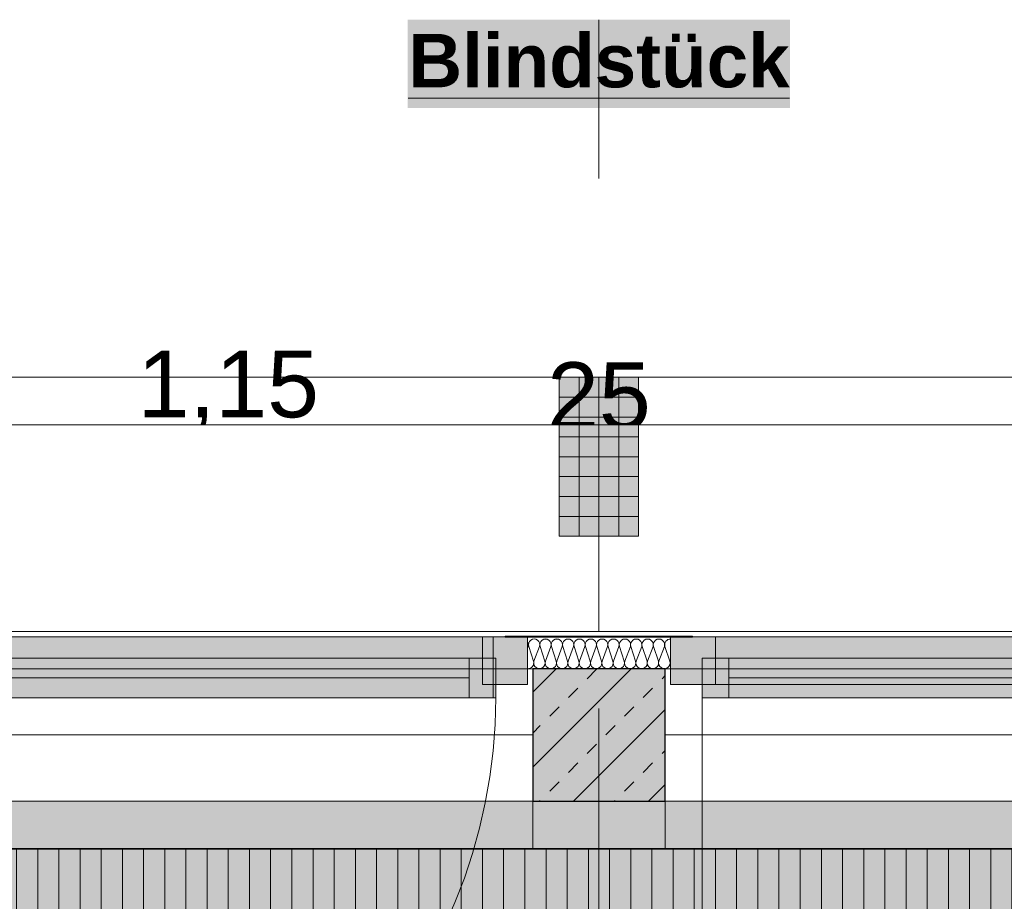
# Model space of a CAD drawing. Header units: metres. Extents: x -167 to 152, y -127 to 99.
# Tile 190 of 225: x -3.79 to -1.93, y -0.31 to 1.35. Entities that reach past the tile are written whole.
import ezdxf

# ---------------------------------------------------------------- set-up
doc = ezdxf.new("R2010")
doc.units = ezdxf.units.M
doc.header["$PDMODE"] = 1
doc.header["$PDSIZE"] = -2
for name, pattern in [('Achsen 01', [5.291531, 3.175, -1.058062, 0.352704, -0.705764]), ('gestrichelt - 01', [2, 1, -1]), ('ISO-07 Punktiert', [0.889, 0.127, -0.762]), ('Raster 01', [2, 1, -1]), ('VW-01 Strichlinie kurz', [2, 1, -1])]:
    doc.linetypes.add(name, pattern=pattern)
doc.layers.get('0').update_dxf_attribs({"lineweight": 25})
for name, color, linetype, lineweight, true_color in [('013_Beton und Stahlbetonarbeiten-000 Brüstung', 7, 'Continuous', 9, 0xa6a6a6), ('013_Beton und Stahlbetonarbeiten-000 Sichtbeton-333 Außenstütze', 5, 'Continuous', 5, 0x0000ff), ('013_Beton und Stahlbetonarbeiten-000 Sichtbeton-334 Außenwandöf', 5, 'Continuous', 5, 0x0000ff), ('014_Fassadenarbeiten-000 Aufsicht Betonfertigteile', 7, 'Continuous', 9, 0xc0c0c0), ('014_Fassadenarbeiten-330 mineralische Dämmung', 7, 'Continuous', 9, 0x666666), ('031_Metallbauarbeiten-330 Aufsicht Metallbauarbeiten', 7, 'Continuous', 9, 0xa6a6a6), ('031_Metallbauarbeiten-350 Lamellendecke DS', 7, 'Continuous', 35, 0x666666), ('032_Metallarbeiten-Fenster', 7, 'Continuous', 13, 0x444444), ('AV1-Achsen', 1, 'Achsen 01', 18, 0xff0000), ('AV1-Raster', 7, 'Raster 01', 9, 0xa6a6a6)]:
    doc.layers.add(name, color=color, linetype=linetype, lineweight=lineweight, true_color=true_color)
for name, color, linetype, lineweight in [('013_Beton und Stahlbetonarbeiten-000 Unterzüge', 7, 'ISO-07 Punktiert', 13), ('013_Beton und Stahlbetonarbeiten-330 Außenstützen', 7, 'Continuous', 25), ('014_Fassadenarbeiten-330 Betonfertigteile vertikal', 7, 'Continuous', 9), ('030_Sonnenschutzarbeiten-BLENDSCHUTZ', 7, 'Continuous', 5), ('039_Trockenbauarbeiten-alllg.', 7, 'Continuous', 9), ('_1.35m (3D)', 7, 'Continuous', 9), ('_GRU (2D)', 7, 'Continuous', 9), ('_OG 1 (2D)', 7, 'Continuous', 9), ('_OG 1 - DS (2D)', 7, 'Continuous', 9), ('Bemaßung-Bemaßung', 7, 'Continuous', 9)]:
    doc.layers.add(name, color=color, linetype=linetype, lineweight=lineweight)
doc.layers.get('0').freeze()
doc.styles.add('Arial', font='arial.ttf')
doc.styles.add('Arial (bold)', font='arialbd.ttf')
doc.dimstyles.new('COE 50', dxfattribs={"dimtxt": 126.090495, "dimasz": 0.001414, "dimexe": 0.001, "dimexo": 0.01, "dimgap": 0.001, "dimtad": 1, "dimdec": 3, "dimtxsty": 'Arial', "dimblk": 'VW_SLASH-4', "dimblk1": 'VW_SLASH-4', "dimblk2": 'VW_SLASH-4', "dimcen": 0, "dimadec": 3, "dimazin": 0, "dimtfac": 0.8, "dimtdec": 3, "dimtix": 1, "dimtmove": 0, "dimatfit": 0, "dimldrblk": 'VW_SLASH-3', "dimfxl": 0.002, "dimfxlon": 1, "dimfrac": 2, "dimtolj": 1, "dimarcsym": 0})

# ---------------------------------------------------------------- blocks, each defined once
blk = doc.blocks.new('Group-2')
at = {"layer": 'AV1-Raster'}
blk.add_line((-2.7, -22.95), (-2.7, 1.35), dxfattribs=at)
blk = doc.blocks.new('1.35m (3D)')
at = {"layer": 'AV1-Raster', "color": 7}
blk.add_blockref('Group-2', (0, 0), dxfattribs=at)
blk = doc.blocks.new('VW_SLASH-4')
at = {"color": 0, "linetype": 'ByBlock', "lineweight": -2, "transparency": 16777216}
blk.add_line((0, 0), (-1, 0), dxfattribs=at)
at = {"color": 0, "linetype": 'Continuous', "lineweight": 15, "transparency": 16777216, "flags": 128}
blk.add_lwpolyline([(0.5, 0.5), (-0.5, -0.5)], dxfattribs=at)
blk = doc.blocks.new('*D36')
at = {"layer": '030_Sonnenschutzarbeiten-BLENDSCHUTZ', "color": 0, "lineweight": -2}
for p, q in [((-3.975, 0.425), (-3.975, 0.575)), ((-2.825, 0.425), (-2.825, 0.575)), ((-2.8957, 0.525), (-3.9043, 0.525))]:
    blk.add_line(p, q, dxfattribs=at)
at = {"layer": 'Defpoints', "color": 0}
for p in [(-3.975, 0.525), (-3.975, -0.215), (-2.825, -0.215)]:
    blk.add_point(p, dxfattribs=at)
at = {"layer": '030_Sonnenschutzarbeiten-BLENDSCHUTZ', "color": 0, "lineweight": -2, "xscale": 0.070693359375, "yscale": 0.070693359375, "zscale": 0.070693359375, "rotation": 180}
blk.add_blockref('VW_SLASH-4', (-3.975, 0.525), dxfattribs=at)
at = {"layer": '030_Sonnenschutzarbeiten-BLENDSCHUTZ', "color": 0, "lineweight": -2, "xscale": 0.070693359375, "yscale": 0.070693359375, "zscale": 0.070693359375}
blk.add_blockref('VW_SLASH-4', (-2.825, 0.525), dxfattribs=at)
at = {"layer": '030_Sonnenschutzarbeiten-BLENDSCHUTZ', "color": 0, "lineweight": 13, "insert": (-3.4, 0.6508), "char_height": 0.12609, "attachment_point": 5, "style": 'Arial'}
blk.add_mtext('\\A1;1,15', dxfattribs=at)
blk = doc.blocks.new('VW_SLASH-3')
at = {"color": 0, "linetype": 'ByBlock', "lineweight": -2, "transparency": 16777216}
blk.add_line((0, 0), (-1, 0), dxfattribs=at)
at = {"color": 0, "linetype": 'Continuous', "lineweight": 15, "transparency": 16777216, "flags": 128}
blk.add_lwpolyline([(0.5, 0.5), (-0.5, -0.5)], dxfattribs=at)
blk = doc.blocks.new('*D37')
at = {"layer": '030_Sonnenschutzarbeiten-BLENDSCHUTZ', "color": 0, "lineweight": -2}
for p, q in [((-2.575, 0.425), (-2.575, 0.575)), ((-0.125, 0.425), (-0.125, 0.575)), ((-0.1957, 0.525), (-2.5043, 0.525))]:
    blk.add_line(p, q, dxfattribs=at)
at = {"layer": 'Defpoints', "color": 0}
for p in [(-2.575, 0.525), (-2.575, -0.215), (-0.125, -0.215)]:
    blk.add_point(p, dxfattribs=at)
at = {"layer": '030_Sonnenschutzarbeiten-BLENDSCHUTZ', "color": 0, "lineweight": -2, "xscale": 0.070693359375, "yscale": 0.070693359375, "zscale": 0.070693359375, "rotation": 180}
blk.add_blockref('VW_SLASH-4', (-2.575, 0.525), dxfattribs=at)
at = {"layer": '030_Sonnenschutzarbeiten-BLENDSCHUTZ', "color": 0, "lineweight": -2, "xscale": 0.070693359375, "yscale": 0.070693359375, "zscale": 0.070693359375}
blk.add_blockref('VW_SLASH-4', (-0.125, 0.525), dxfattribs=at)
at = {"layer": '030_Sonnenschutzarbeiten-BLENDSCHUTZ', "color": 0, "lineweight": 13, "insert": (-1.35, 0.6508), "char_height": 0.12609, "attachment_point": 5, "style": 'Arial'}
blk.add_mtext('\\A1;2,45', dxfattribs=at)
blk = doc.blocks.new('*D54')
at = {"layer": '030_Sonnenschutzarbeiten-BLENDSCHUTZ', "color": 0, "lineweight": -2}
for p, q in [((-2.825, 0.425), (-2.825, 0.575)), ((-2.575, 0.425), (-2.575, 0.575)), ((-2.8957, 0.525), (-2.9664, 0.525)), ((-2.575, 0.525), (-2.825, 0.525)), ((-2.5043, 0.525), (-2.4336, 0.525))]:
    blk.add_line(p, q, dxfattribs=at)
at = {"layer": 'Defpoints', "color": 0}
for p in [(-2.825, 0.525), (-2.825, -0.215), (-2.575, -0.215)]:
    blk.add_point(p, dxfattribs=at)
at = {"layer": '030_Sonnenschutzarbeiten-BLENDSCHUTZ', "color": 0, "lineweight": -2, "xscale": 0.070693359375, "yscale": 0.070693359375, "zscale": 0.070693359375}
blk.add_blockref('VW_SLASH-4', (-2.825, 0.525), dxfattribs=at)
at = {"layer": '030_Sonnenschutzarbeiten-BLENDSCHUTZ', "color": 0, "lineweight": -2, "xscale": 0.070693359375, "yscale": 0.070693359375, "zscale": 0.070693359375, "rotation": 180}
blk.add_blockref('VW_SLASH-4', (-2.575, 0.525), dxfattribs=at)
at = {"layer": '030_Sonnenschutzarbeiten-BLENDSCHUTZ', "color": 0, "lineweight": 13, "insert": (-2.7, 0.6394), "char_height": 0.12609, "attachment_point": 5, "style": 'Arial'}
blk.add_mtext('\\A1;25', dxfattribs=at)
blk = doc.blocks.new('COE - Fenster 01')
at = {"layer": '032_Metallarbeiten-Fenster', "linetype": 'Continuous', "lineweight": 0}
for points in [[(-0.03, 2.515), (-0.03, 2.43), (0.06, 2.43), (0.06, 2.515)], [(0.02, 2.455), (0.02, 2.405), (-0.055, 2.405), (-0.055, 2.455)], [(-0.03, 2.43), (0.06, 2.43), (0.06, 0.17), (-0.03, 0.17)], [(0.02, 2.405), (0.02, 1.375), (-0.055, 1.375), (-0.055, 2.405)], [(0.02, 1.375), (0.02, 1.325), (-0.055, 1.325), (-0.055, 1.375)], [(0.06, 1.375), (0.06, 1.225), (-0.03, 1.225), (-0.03, 1.375)], [(0.02, 1.225), (0.02, 1.275), (-0.055, 1.275), (-0.055, 1.225)], [(0.02, 0.195), (0.02, 1.225), (-0.055, 1.225), (-0.055, 0.195)], [(0.02, 0.145), (0.02, 0.195), (-0.055, 0.195), (-0.055, 0.145)], [(0.06, 0.17), (-0.03, 0.17), (-0.03, 0.085), (0.06, 0.085)]]:
    blk.add_hatch(color=7, dxfattribs=at).paths.add_polyline_path(points)
at = {"layer": '032_Metallarbeiten-Fenster', "color": 7, "linetype": 'gestrichelt - 01', "lineweight": 18, "transparency": 33554687}
for p, q in [((-0.055, 2.455), (-1.185, 2.455)), ((-0.055, 0.145), (-1.185, 0.145))]:
    blk.add_line(p, q, dxfattribs=at)
at = {"layer": '032_Metallarbeiten-Fenster', "color": 7, "lineweight": 18}
for p, q in [((-0.0175, 2.405), (-0.0175, 1.375)), ((-0.0175, 0.195), (-0.0175, 1.225))]:
    blk.add_line(p, q, dxfattribs=at)
at = {"layer": '032_Metallarbeiten-Fenster', "color": 7, "lineweight": 18, "flags": 128}
for points in [[(-0.03, 2.515), (-0.03, 2.43), (0.06, 2.43), (0.06, 2.515)], [(0.02, 2.455), (0.02, 2.405), (-0.055, 2.405), (-0.055, 2.455)], [(-0.03, 2.43), (0.06, 2.43), (0.06, 0.17), (-0.03, 0.17)], [(0.02, 2.405), (0.02, 1.375), (-0.055, 1.375), (-0.055, 2.405)], [(0.02, 1.375), (0.02, 1.325), (-0.055, 1.325), (-0.055, 1.375)], [(0.06, 1.375), (0.06, 1.225), (-0.03, 1.225), (-0.03, 1.375)], [(0.02, 1.225), (0.02, 1.275), (-0.055, 1.275), (-0.055, 1.225)], [(0.02, 0.195), (0.02, 1.225), (-0.055, 1.225), (-0.055, 0.195)], [(0.02, 0.145), (0.02, 0.195), (-0.055, 0.195), (-0.055, 0.145)], [(0.06, 0.17), (-0.03, 0.17), (-0.03, 0.085), (0.06, 0.085)]]:
    blk.add_lwpolyline(points, close=True, dxfattribs=at)
at = {"layer": '032_Metallarbeiten-Fenster', "color": 7, "linetype": 'gestrichelt - 01', "lineweight": 18, "transparency": 33554687}
for centre, start, end in [((-0.055, 2.455), 180.0004, 270), ((-0.055, 0.145), 90, 179.9996)]:
    blk.add_arc(centre, 1.13, start, end, dxfattribs=at)
blk = doc.blocks.new('Group-489')
at = {"layer": '032_Metallarbeiten-Fenster', "linetype": 'Continuous', "lineweight": 0}
for points in [[(-5.265, 0.185), (-5.18, 0.185), (-5.18, 0.095), (-5.265, 0.095)], [(-5.2, 0.07), (-5.2, 0.185), (-2.9, 0.185), (-2.9, 0.07)], [(-4.05, 0.185), (-4.22, 0.185), (-4.22, 0.095), (-4.05, 0.095)], [(-4.05, 0.185), (-3.88, 0.185), (-3.88, 0.095), (-4.05, 0.095)], [(-2.835, 0.185), (-2.92, 0.185), (-2.92, 0.095), (-2.835, 0.095)], [(-5.205, 0.145), (-5.155, 0.145), (-5.155, 0.07), (-5.205, 0.07)], [(-5.155, 0.07), (-4.245, 0.07), (-4.245, 0.145), (-5.155, 0.145)], [(-4.245, 0.145), (-4.195, 0.145), (-4.195, 0.07), (-4.245, 0.07)], [(-3.855, 0.145), (-3.905, 0.145), (-3.905, 0.07), (-3.855, 0.07)], [(-2.945, 0.07), (-3.855, 0.07), (-3.855, 0.145), (-2.945, 0.145)], [(-2.895, 0.145), (-2.945, 0.145), (-2.945, 0.07), (-2.895, 0.07)]]:
    blk.add_hatch(color=7, dxfattribs=at).paths.add_polyline_path(points)
at = {"layer": '032_Metallarbeiten-Fenster', "color": 7, "lineweight": 18}
for p, q in [((-5.2, 0.1075), (-4.125, 0.1075)), ((-4.245, 0.1075), (-5.155, 0.1075)), ((-2.945, 0.1075), (-3.855, 0.1075))]:
    blk.add_line(p, q, dxfattribs=at)
at = {"layer": '032_Metallarbeiten-Fenster', "color": 7, "lineweight": 18, "flags": 128}
for points in [[(-5.265, 0.185), (-5.18, 0.185), (-5.18, 0.095), (-5.265, 0.095)], [(-5.2, 0.07), (-5.2, 0.185), (-2.9, 0.185), (-2.9, 0.07)], [(-4.05, 0.185), (-4.22, 0.185), (-4.22, 0.095), (-4.05, 0.095)], [(-4.05, 0.185), (-3.88, 0.185), (-3.88, 0.095), (-4.05, 0.095)], [(-2.835, 0.185), (-2.92, 0.185), (-2.92, 0.095), (-2.835, 0.095)], [(-5.205, 0.145), (-5.155, 0.145), (-5.155, 0.07), (-5.205, 0.07)], [(-5.155, 0.07), (-4.245, 0.07), (-4.245, 0.145), (-5.155, 0.145)], [(-4.245, 0.145), (-4.195, 0.145), (-4.195, 0.07), (-4.245, 0.07)], [(-3.855, 0.145), (-3.905, 0.145), (-3.905, 0.07), (-3.855, 0.07)], [(-2.945, 0.07), (-3.855, 0.07), (-3.855, 0.145), (-2.945, 0.145)], [(-2.895, 0.145), (-2.945, 0.145), (-2.945, 0.07), (-2.895, 0.07)]]:
    blk.add_lwpolyline(points, close=True, dxfattribs=at)
at = {"layer": '032_Metallarbeiten-Fenster', "color": 7, "linetype": 'gestrichelt - 01', "lineweight": 18, "transparency": 33554687, "flags": 128}
for points in [[(-4.195, 0.07), (-4.195, -0.94, -0.414214), (-5.205, 0.07)], [(-3.905, 0.07), (-3.905, -0.94, 0.414214), (-2.895, 0.07)]]:
    blk.add_lwpolyline(points, format="xyb", dxfattribs=at)
blk = doc.blocks.new('Group-509')
at = {"layer": '014_Fassadenarbeiten-330 mineralische Dämmung', "transparency": 33554687, "flags": 128}
for points in [[(15.3239, -23.284, 0.513088), (15.3342, -23.27), (15.3252, -23.242, -1.372995), (15.3456, -23.242), (15.3353, -23.27, 1.372583), (15.3557, -23.27), (15.3467, -23.242, -1.372995), (15.3671, -23.242), (15.3567, -23.27, 1.372583), (15.3771, -23.27)], [(15.3353, -23.27, 1.372583), (15.3557, -23.27), (15.3467, -23.242, -1.372995), (15.3671, -23.242), (15.3567, -23.27, 1.372583), (15.3771, -23.27), (15.3681, -23.242, -1.372995), (15.3885, -23.242), (15.3782, -23.27, 1.372583), (15.3986, -23.27), (15.3896, -23.242, -1.372995), (15.41, -23.242), (15.3996, -23.27, 1.372583), (15.42, -23.27), (15.411, -23.242, -1.372995), (15.4314, -23.242), (15.4211, -23.27, 1.372583), (15.4415, -23.27), (15.4325, -23.242, -1.372995), (15.4529, -23.242), (15.4425, -23.27, 1.372583), (15.4629, -23.27), (15.4539, -23.242, -1.372995), (15.4743, -23.242), (15.464, -23.27, 1.372583), (15.4844, -23.27), (15.4754, -23.242, -1.372995), (15.4958, -23.242), (15.4854, -23.27, 1.372583), (15.5058, -23.27), (15.4968, -23.242, -1.372995), (15.5172, -23.242), (15.5069, -23.27, 1.372583), (15.5273, -23.27), (15.5183, -23.242, -1.372995), (15.5387, -23.242), (15.5283, -23.27, 1.372583), (15.5487, -23.27), (15.5397, -23.242, -1.372995), (15.5601, -23.242), (15.5498, -23.27, 1.372583), (15.5702, -23.27), (15.5612, -23.242, -1.372995), (15.5816, -23.242)], [(15.5283, -23.27, 0.324435), (15.5322, -23.282, 0.324435), (15.5448, -23.282, 0.324435), (15.5487, -23.27), (15.5397, -23.242, -0.324488), (15.5436, -23.23, -0.324488), (15.5562, -23.23, -0.324488), (15.5601, -23.242), (15.5498, -23.27, 0.324435), (15.5537, -23.282, 0.324435), (15.5663, -23.282, 0.324435), (15.5702, -23.27), (15.5612, -23.242, -0.324488), (15.5651, -23.23, -0.324488), (15.5777, -23.23, -0.324488), (15.5816, -23.242), (15.5712, -23.27, 0.324435), (15.5751, -23.282, 0.324435), (15.5877, -23.282, 0.324435), (15.5916, -23.27), (15.5826, -23.242, -0.540253), (15.5939, -23.228)], [(15.5939, -23.2791, -0.225321), (15.5927, -23.27), (15.5939, -23.2667)]]:
    blk.add_lwpolyline(points, format="xyb", dxfattribs=at)
blk = doc.blocks.new('Group-513')
at = {"layer": '014_Fassadenarbeiten-330 mineralische Dämmung', "transparency": 33554687}
blk.add_blockref('Group-509', (0, 0), dxfattribs=at)
blk = doc.blocks.new('Parametric Object-71')
at = {"layer": '014_Fassadenarbeiten-330 mineralische Dämmung', "color": 7, "transparency": 33554687}
blk.add_blockref('Group-513', (0, 0), dxfattribs=at)
at = {"layer": '014_Fassadenarbeiten-330 mineralische Dämmung', "color": 0, "flags": 1}
for tag in ['IFC_UUID', 'instanceID', 'prm0_name', 'prm0_type', 'prm0_value', 'prm1_name', 'prm1_type', 'prm1_value', 'prm2_name', 'prm2_type', 'prm2_value', 'prm3_name', 'prm3_type', 'prm3_value', 'prm4_name', 'prm4_type', 'prm4_value', 'prm5_name', 'prm5_type', 'prm5_value', 'prm6_name', 'prm6_type', 'prm6_value']:
    blk.add_attdef(tag, (-2.8351, 0.1225), '', height=0.00018, dxfattribs=at)
blk = doc.blocks.new('*D1659')
at = {"layer": 'Bemaßung-Bemaßung', "color": 0, "linetype": 'Continuous', "lineweight": -2}
for p, q in [((-2.625, 2.575), (-2.625, 2.725)), ((-1.425, 2.575), (-1.425, 2.725)), ((-2.5543, 2.675), (-1.4957, 2.675))]:
    blk.add_line(p, q, dxfattribs=at)
at = {"layer": 'Defpoints', "color": 0}
for p in [(-1.425, 2.675), (-2.625, 0.675), (-1.425, 0.675)]:
    blk.add_point(p, dxfattribs=at)
at = {"layer": 'Bemaßung-Bemaßung', "color": 0, "lineweight": -2, "xscale": 0.070693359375, "yscale": 0.070693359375, "zscale": 0.070693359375, "rotation": 180}
blk.add_blockref('VW_SLASH-4', (-2.625, 2.675), dxfattribs=at)
at = {"layer": 'Bemaßung-Bemaßung', "color": 0, "lineweight": -2, "xscale": 0.070693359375, "yscale": 0.070693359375, "zscale": 0.070693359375}
blk.add_blockref('VW_SLASH-4', (-1.425, 2.675), dxfattribs=at)
at = {"layer": 'Bemaßung-Bemaßung', "color": 0, "insert": (-2.025, 2.8008), "char_height": 0.12609, "attachment_point": 5, "style": 'Arial'}
blk.add_mtext('\\A1;1,20', dxfattribs=at)
blk = doc.blocks.new('*D1660')
at = {"layer": 'Bemaßung-Bemaßung', "color": 0, "linetype": 'Continuous', "lineweight": -2}
for p, q in [((-2.775, 2.575), (-2.775, 2.725)), ((-2.625, 2.575), (-2.625, 2.725)), ((-2.8457, 2.675), (-2.9164, 2.675)), ((-2.775, 2.675), (-2.625, 2.675)), ((-2.5543, 2.675), (-2.4836, 2.675))]:
    blk.add_line(p, q, dxfattribs=at)
at = {"layer": 'Defpoints', "color": 0}
for p in [(-2.625, 2.675), (-2.775, 0.675), (-2.625, 0.675)]:
    blk.add_point(p, dxfattribs=at)
at = {"layer": 'Bemaßung-Bemaßung', "color": 0, "lineweight": -2, "xscale": 0.070693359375, "yscale": 0.070693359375, "zscale": 0.070693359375}
blk.add_blockref('VW_SLASH-4', (-2.775, 2.675), dxfattribs=at)
at = {"layer": 'Bemaßung-Bemaßung', "color": 0, "lineweight": -2, "xscale": 0.070693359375, "yscale": 0.070693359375, "zscale": 0.070693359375, "rotation": 180}
blk.add_blockref('VW_SLASH-4', (-2.625, 2.675), dxfattribs=at)
at = {"layer": 'Bemaßung-Bemaßung', "color": 0, "insert": (-2.7, 2.8644), "char_height": 0.12609, "attachment_point": 5, "style": 'Arial'}
blk.add_mtext('\\A1;15', dxfattribs=at)
blk = doc.blocks.new('*D1661')
at = {"layer": 'Bemaßung-Bemaßung', "color": 0, "linetype": 'Continuous', "lineweight": -2}
for p, q in [((-3.975, 2.575), (-3.975, 2.725)), ((-2.775, 2.575), (-2.775, 2.725)), ((-3.9043, 2.675), (-2.8457, 2.675))]:
    blk.add_line(p, q, dxfattribs=at)
at = {"layer": 'Defpoints', "color": 0}
for p in [(-2.775, 2.675), (-3.975, 0.675), (-2.775, 0.675)]:
    blk.add_point(p, dxfattribs=at)
at = {"layer": 'Bemaßung-Bemaßung', "color": 0, "lineweight": -2, "xscale": 0.070693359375, "yscale": 0.070693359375, "zscale": 0.070693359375, "rotation": 180}
blk.add_blockref('VW_SLASH-4', (-3.975, 2.675), dxfattribs=at)
at = {"layer": 'Bemaßung-Bemaßung', "color": 0, "lineweight": -2, "xscale": 0.070693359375, "yscale": 0.070693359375, "zscale": 0.070693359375}
blk.add_blockref('VW_SLASH-4', (-2.775, 2.675), dxfattribs=at)
at = {"layer": 'Bemaßung-Bemaßung', "color": 0, "insert": (-3.375, 2.8008), "char_height": 0.12609, "attachment_point": 5, "style": 'Arial'}
blk.add_mtext('\\A1;1,20', dxfattribs=at)
blk = doc.blocks.new('*D1726')
at = {"layer": 'Bemaßung-Bemaßung', "color": 0, "lineweight": -2}
for p, q in [((-5.275, 2.075), (-5.275, 2.225)), ((-2.825, 2.075), (-2.825, 2.225)), ((-2.8957, 2.175), (-5.2043, 2.175))]:
    blk.add_line(p, q, dxfattribs=at)
at = {"layer": 'Defpoints', "color": 0}
for p in [(-5.275, 2.175), (-5.275, -0.125), (-2.825, -0.125)]:
    blk.add_point(p, dxfattribs=at)
at = {"layer": 'Bemaßung-Bemaßung', "color": 0, "lineweight": -2, "xscale": 0.070693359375, "yscale": 0.070693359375, "zscale": 0.070693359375, "rotation": 180}
blk.add_blockref('VW_SLASH-4', (-5.275, 2.175), dxfattribs=at)
at = {"layer": 'Bemaßung-Bemaßung', "color": 0, "lineweight": -2, "xscale": 0.070693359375, "yscale": 0.070693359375, "zscale": 0.070693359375}
blk.add_blockref('VW_SLASH-4', (-2.825, 2.175), dxfattribs=at)
at = {"layer": 'Bemaßung-Bemaßung', "color": 0, "insert": (-4.05, 2.3008), "char_height": 0.12609, "attachment_point": 5, "style": 'Arial'}
blk.add_mtext('\\A1;2,45', dxfattribs=at)
blk = doc.blocks.new('*D1727')
at = {"layer": 'Bemaßung-Bemaßung', "color": 0, "lineweight": -2}
for p, q in [((-2.825, 2.075), (-2.825, 2.225)), ((-2.575, 2.075), (-2.575, 2.225)), ((-2.8957, 2.175), (-2.9664, 2.175)), ((-2.575, 2.175), (-2.825, 2.175)), ((-2.5043, 2.175), (-2.4336, 2.175))]:
    blk.add_line(p, q, dxfattribs=at)
at = {"layer": 'Defpoints', "color": 0}
for p in [(-2.825, 2.175), (-2.825, -0.125), (-2.575, -0.125)]:
    blk.add_point(p, dxfattribs=at)
at = {"layer": 'Bemaßung-Bemaßung', "color": 0, "lineweight": -2, "xscale": 0.070693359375, "yscale": 0.070693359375, "zscale": 0.070693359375}
blk.add_blockref('VW_SLASH-4', (-2.825, 2.175), dxfattribs=at)
at = {"layer": 'Bemaßung-Bemaßung', "color": 0, "lineweight": -2, "xscale": 0.070693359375, "yscale": 0.070693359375, "zscale": 0.070693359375, "rotation": 180}
blk.add_blockref('VW_SLASH-4', (-2.575, 2.175), dxfattribs=at)
at = {"layer": 'Bemaßung-Bemaßung', "color": 0, "insert": (-2.7, 2.2894), "char_height": 0.12609, "attachment_point": 5, "style": 'Arial'}
blk.add_mtext('\\A1;25', dxfattribs=at)
blk = doc.blocks.new('*D1728')
at = {"layer": 'Bemaßung-Bemaßung', "color": 0, "lineweight": -2}
for p, q in [((-2.575, 2.075), (-2.575, 2.225)), ((-0.125, 2.075), (-0.125, 2.225)), ((-0.1957, 2.175), (-2.5043, 2.175))]:
    blk.add_line(p, q, dxfattribs=at)
at = {"layer": 'Defpoints', "color": 0}
for p in [(-2.575, 2.175), (-2.575, -0.125), (-0.125, -0.125)]:
    blk.add_point(p, dxfattribs=at)
at = {"layer": 'Bemaßung-Bemaßung', "color": 0, "lineweight": -2, "xscale": 0.070693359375, "yscale": 0.070693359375, "zscale": 0.070693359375, "rotation": 180}
blk.add_blockref('VW_SLASH-4', (-2.575, 2.175), dxfattribs=at)
at = {"layer": 'Bemaßung-Bemaßung', "color": 0, "lineweight": -2, "xscale": 0.070693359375, "yscale": 0.070693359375, "zscale": 0.070693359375}
blk.add_blockref('VW_SLASH-4', (-0.125, 2.175), dxfattribs=at)
at = {"layer": 'Bemaßung-Bemaßung', "color": 0, "insert": (-1.35, 2.3008), "char_height": 0.12609, "attachment_point": 5, "style": 'Arial'}
blk.add_mtext('\\A1;2,45', dxfattribs=at)
blk = doc.blocks.new('Group-752')
at = {"layer": 'AV1-Achsen'}
blk.add_line((-43.2844, 0), (4.2656, 0), dxfattribs=at)
blk = doc.blocks.new('GRU (2D)')
at = {"layer": 'AV1-Achsen', "color": 7}
blk.add_blockref('Group-752', (0, 0), dxfattribs=at)
blk = doc.blocks.new('OG 1 - DS (2D)')
at = {"layer": '030_Sonnenschutzarbeiten-BLENDSCHUTZ', "linetype": 'Continuous', "lineweight": 0, "transparency": 33554610}
for color, points in [(161, [(-2.825, -0.215), (-2.825, -0.125), (-3.975, -0.125), (-3.975, -0.215)]), (30, [(-2.575, -0.215), (-2.825, -0.215), (-2.825, -0.125), (-2.575, -0.125)]), (161, [(-0.125, -0.125), (-2.575, -0.125), (-2.575, -0.215), (-0.125, -0.215)])]:
    blk.add_hatch(color=color, dxfattribs=at).paths.add_polyline_path(points)
at = {"layer": '031_Metallbauarbeiten-350 Lamellendecke DS', "linetype": 'Continuous', "lineweight": 0, "transparency": 33554508}
blk.add_hatch(color=254, dxfattribs=at).paths.add_polyline_path([(-3.975, -0.215), (-0.125, -0.215), (-0.125, -5.375), (-3.975, -5.375)])
at = {"layer": '031_Metallbauarbeiten-350 Lamellendecke DS', "linetype": 'Continuous', "lineweight": 9, "transparency": 33554508}
h = blk.add_hatch(dxfattribs=at)
h.set_pattern_fill('Lamellendecke', color=252, style=0, pattern_type=2)
h.set_pattern_definition([(90, (0, 0), (0.04, 0), [])])
h.paths.add_polyline_path([(-3.975, -0.215), (-0.125, -0.215), (-0.125, -5.375), (-3.975, -5.375)])
at = {"layer": '030_Sonnenschutzarbeiten-BLENDSCHUTZ', "color": 251, "lineweight": 13, "flags": 128}
for points in [[(-2.825, -0.215), (-2.825, -0.125), (-3.975, -0.125), (-3.975, -0.215)], [(-2.575, -0.215), (-2.825, -0.215), (-2.825, -0.125), (-2.575, -0.125)], [(-0.125, -0.125), (-2.575, -0.125), (-2.575, -0.215), (-0.125, -0.215)]]:
    blk.add_lwpolyline(points, close=True, dxfattribs=at)
at = {"layer": '030_Sonnenschutzarbeiten-BLENDSCHUTZ', "color": 30, "transparency": 33554610}
blk.add_solid([(-3.0611, 1.1835), (-2.3389, 1.1835), (-3.0611, 1.35), (-2.3389, 1.35)], dxfattribs=at)
blk.add_solid([(-3.0611, 1.1835), (-2.3389, 1.1835), (-3.0611, 1.35), (-2.3389, 1.35)], dxfattribs=at)
at = {"layer": '031_Metallbauarbeiten-350 Lamellendecke DS', "flags": 128}
blk.add_lwpolyline([(-3.975, -0.215), (-0.125, -0.215), (-0.125, -5.375), (-3.975, -5.375)], close=True, dxfattribs=at)
at = {"layer": '030_Sonnenschutzarbeiten-BLENDSCHUTZ', "color": 7, "insert": (-2.7, 1.3232), "char_height": 0.100872, "width": 0.722129, "attachment_point": 2, "line_spacing_factor": 0.969122, "style": 'Arial (bold)'}
blk.add_mtext('{\\LB}{\\Llindstück }', dxfattribs=at)
at = {"layer": '030_Sonnenschutzarbeiten-BLENDSCHUTZ', "color": 7, "insert": (-3.7621, 0.4413), "char_height": 0.12609, "attachment_point": 1, "line_spacing_factor": 0.969122, "style": 'Arial'}
blk.add_mtext('H=2,50m', dxfattribs=at)
at = {"layer": '030_Sonnenschutzarbeiten-BLENDSCHUTZ', "color": 7, "lineweight": 13}
for p1, p2, text, picture, middle in [((-2.825, -0.215), (-3.975, -0.215), '1,15', '*D36', (-3.4, 0.6508)), ((-0.125, -0.215), (-2.575, -0.215), '2,45', '*D37', (-1.35, 0.6508))]:
    dim = blk.add_aligned_dim(p1=p1, p2=p2, distance=-0.74, text=text, dimstyle='COE 50', override={"dimtxt": 0.12609, "dimasz": 0.070693, "dimexe": 0.05, "dimgap": 0.05, "dimpost": '<>', "dimtxsty": 'Arial', "dimtmove": 2, "dimfxl": 0.1}, dxfattribs=at)
    dim.commit()
    dim.dimension.update_dxf_attribs({"geometry": picture, "text_midpoint": middle})
at = {"layer": '030_Sonnenschutzarbeiten-BLENDSCHUTZ', "color": 251, "lineweight": 13}
dim = blk.add_linear_dim(base=(-2.825, 0.525), p1=(-2.575, -0.215), p2=(-2.825, -0.215), text='25', dimstyle='COE 50', override={"dimtxt": 0.12609, "dimasz": 0.070693, "dimexe": 0.05, "dimgap": 0.05, "dimpost": '<>', "dimtxsty": 'Arial', "dimtmove": 2, "dimfxl": 0.1}, dxfattribs=at)
dim.commit()
dim.dimension.update_dxf_attribs({"geometry": '*D54', "text_midpoint": (-2.7, 0.6394)})
blk = doc.blocks.new('OG 1 (2D)')
at = {"layer": '014_Fassadenarbeiten-000 Aufsicht Betonfertigteile', "flags": 128}
blk.add_lwpolyline([(0.675, 0.675), (-16.125, 0.675), (-16.125, 0.305), (0.305, 0.305)], close=True, dxfattribs=at)
at = {"layer": 'Bemaßung-Bemaßung', "linetype": 'Continuous'}
for base, p1, p2, text, override, picture, middle in [((-2.625, 2.675), (-2.775, 0.675), (-2.625, 0.675), '15', {"dimtxt": 0.12609, "dimasz": 0.070693, "dimexe": 0.05, "dimgap": 0.05, "dimpost": '<>', "dimtxsty": 'Arial', "dimtix": 0, "dimtmove": 2, "dimfxl": 0.1}, '*D1660', (-2.7, 2.8644)), ((-2.775, 2.675), (-3.975, 0.675), (-2.775, 0.675), '1,20', {"dimtxt": 0.12609, "dimasz": 0.070693, "dimexe": 0.05, "dimgap": 0.05, "dimpost": '<>', "dimtxsty": 'Arial', "dimtmove": 2, "dimfxl": 0.1}, '*D1661', (-3.375, 2.8008)), ((-1.425, 2.675), (-2.625, 0.675), (-1.425, 0.675), '1,20', {"dimtxt": 0.12609, "dimasz": 0.070693, "dimexe": 0.05, "dimgap": 0.05, "dimpost": '<>', "dimtxsty": 'Arial', "dimtmove": 2, "dimfxl": 0.1}, '*D1659', (-2.025, 2.8008))]:
    dim = blk.add_linear_dim(base=base, p1=p1, p2=p2, text=text, dimstyle='COE 50', override=override, dxfattribs=at)
    dim.commit()
    dim.dimension.update_dxf_attribs({"geometry": picture, "text_midpoint": middle})
at = {"color": 255}
for points in [[(-5.275, -0.125), (-5.275, 0.125), (-2.825, 0.125), (-2.825, -0.125)], [(-2.575, -0.125), (-2.575, 0.125), (-0.125, 0.125), (-0.125, -0.125)]]:
    blk.add_wipeout(points, dxfattribs=at).dxf.layer = '013_Beton und Stahlbetonarbeiten-000 Brüstung'
at = {"layer": '013_Beton und Stahlbetonarbeiten-330 Außenstützen', "linetype": 'Continuous', "lineweight": 0, "true_color": 0xc0c0c0}
blk.add_hatch(color=9, dxfattribs=at).paths.add_polyline_path([(-2.575, 0.125), (-2.825, 0.125), (-2.825, -0.125), (-2.575, -0.125)])
at = {"layer": '013_Beton und Stahlbetonarbeiten-330 Außenstützen', "linetype": 'Continuous', "lineweight": 13}
h = blk.add_hatch(dxfattribs=at)
h.set_pattern_fill('Stahlbeton', color=251, style=0, pattern_type=2)
h.set_pattern_definition([(45, (0, 0), (0.0707107, -0.0707107), [0.025, -0.025])])
h.paths.add_polyline_path([(-2.575, 0.125), (-2.825, 0.125), (-2.825, -0.125), (-2.575, -0.125)])
h = blk.add_hatch(dxfattribs=at)
h.set_pattern_fill('Stahlbeton-1', color=251, style=0, pattern_type=2)
h.set_pattern_definition([(-135, (0.03106, -0.03313), (0.0707107, -0.0707107), [])])
h.paths.add_polyline_path([(-2.575, 0.125), (-2.825, 0.125), (-2.825, -0.125), (-2.575, -0.125)])
at = {"layer": '013_Beton und Stahlbetonarbeiten-000 Brüstung', "flags": 128}
for points in [[(-5.275, -0.125), (-5.275, 0.125), (-2.825, 0.125), (-2.825, -0.125)], [(-2.575, -0.125), (-2.575, 0.125), (-0.125, 0.125), (-0.125, -0.125)]]:
    blk.add_lwpolyline(points, close=True, dxfattribs=at)
at = {"layer": '013_Beton und Stahlbetonarbeiten-000 Sichtbeton-333 Außenstütze', "color": 30}
blk.add_solid([(-2.825, -0.125), (-2.775, -0.075), (-2.575, -0.125), (-2.625, -0.075)], dxfattribs=at)
at = {"layer": '013_Beton und Stahlbetonarbeiten-000 Sichtbeton-334 Außenwandöf', "color": 30}
for points in [[(-2.775, -0.075), (-2.825, -0.125), (-2.775, 0.125), (-2.825, 0.125)], [(-2.575, -0.125), (-2.625, -0.075), (-2.575, 0.125), (-2.625, 0.125)]]:
    blk.add_solid(points, dxfattribs=at)
at = {"layer": '013_Beton und Stahlbetonarbeiten-000 Unterzüge', "linetype": 'VW-01 Strichlinie kurz', "flags": 128}
for points in [[(-5.275, -0.125), (-5.275, 0.125), (-2.825, 0.125), (-2.825, -0.125)], [(-2.575, -0.125), (-2.575, 0.125), (-0.125, 0.125), (-0.125, -0.125)]]:
    blk.add_lwpolyline(points, close=True, dxfattribs=at)
at = {"layer": '013_Beton und Stahlbetonarbeiten-330 Außenstützen', "flags": 128}
blk.add_lwpolyline([(-2.575, 0.125), (-2.825, 0.125), (-2.825, -0.125), (-2.575, -0.125)], close=True, dxfattribs=at)
at = {"layer": '039_Trockenbauarbeiten-alllg.'}
for p, q in [((-2.825, 0), (-5.275, 0)), ((-0.125, 0), (-2.575, 0))]:
    blk.add_line(p, q, dxfattribs=at)
at = {"layer": '014_Fassadenarbeiten-330 mineralische Dämmung', "rotation": 180}
blk.add_blockref('Parametric Object-71', (12.7589, -23.103), dxfattribs=at)
at = {"layer": '032_Metallarbeiten-Fenster', "color": 7}
blk.add_blockref('Group-489', (0, 0), dxfattribs=at)
at = {"layer": '032_Metallarbeiten-Fenster', "color": 7, "rotation": 90}
blk.add_blockref('COE - Fenster 01', (-0.05, 0.125), dxfattribs=at)
at = {"color": 255}
blk.add_wipeout([(-5.4, 0.585), (-2.7, 0.585), (-2.7, 0.195), (-5.4, 0.195)], dxfattribs=at).dxf.layer = '031_Metallbauarbeiten-330 Aufsicht Metallbauarbeiten'
at = {"layer": '031_Metallbauarbeiten-330 Aufsicht Metallbauarbeiten', "flags": 128}
blk.add_lwpolyline([(-5.4, 0.585), (-2.7, 0.585), (-2.7, 0.195), (-5.4, 0.195)], close=True, dxfattribs=at)
at = {"layer": 'Bemaßung-Bemaßung'}
dim = blk.add_linear_dim(base=(-5.275, 2.175), p1=(-2.825, -0.125), p2=(-5.275, -0.125), text='2,45', dimstyle='COE 50', override={"dimtxt": 0.12609, "dimasz": 0.070693, "dimexe": 0.05, "dimgap": 0.05, "dimpost": '<>', "dimtxsty": 'Arial', "dimtmove": 2, "dimfxl": 0.1}, dxfattribs=at)
dim.commit()
dim.dimension.update_dxf_attribs({"geometry": '*D1726', "text_midpoint": (-4.05, 2.3008)})
at = {"color": 255}
blk.add_wipeout([(-2.7, 0.585), (-0.075, 0.585), (-0.075, 0.195), (-2.7, 0.195)], dxfattribs=at).dxf.layer = '031_Metallbauarbeiten-330 Aufsicht Metallbauarbeiten'
at = {"layer": '014_Fassadenarbeiten-330 Betonfertigteile vertikal', "linetype": 'Continuous', "lineweight": 0}
blk.add_hatch(color=9, dxfattribs=at).paths.add_polyline_path([(-2.775, 0.675), (-2.625, 0.675), (-2.625, 0.375), (-2.775, 0.375)])
at = {"layer": '014_Fassadenarbeiten-330 Betonfertigteile vertikal', "linetype": 'Continuous', "lineweight": 9}
h = blk.add_hatch(dxfattribs=at)
h.set_pattern_fill('Stahlbetonfertigteil', color=8, style=0, pattern_type=2)
h.set_pattern_definition([(-90, (0, 0), (0.0375, 0), [])])
h.paths.add_polyline_path([(-2.775, 0.675), (-2.625, 0.675), (-2.625, 0.375), (-2.775, 0.375)])
at = {"layer": '014_Fassadenarbeiten-330 Betonfertigteile vertikal', "linetype": 'Continuous', "lineweight": 13}
h = blk.add_hatch(dxfattribs=at)
h.set_pattern_fill('Stahlbetonfertigteil-1', color=8, style=0, pattern_type=2)
h.set_pattern_definition([(0, (0, 0), (2e-18, -0.0375), [])])
h.paths.add_polyline_path([(-2.775, 0.675), (-2.625, 0.675), (-2.625, 0.375), (-2.775, 0.375)])
at = {"layer": '032_Metallarbeiten-Fenster', "linetype": 'Continuous', "lineweight": 0, "transparency": 33554687}
blk.add_hatch(color=181, dxfattribs=at).paths.add_polyline_path([(-2.5231, 0.1843), (-2.8769, 0.1843), (-2.8769, 0.1863), (-2.5231, 0.1863)])
at = {"layer": '014_Fassadenarbeiten-330 Betonfertigteile vertikal', "flags": 128}
blk.add_lwpolyline([(-2.775, 0.675), (-2.625, 0.675), (-2.625, 0.375), (-2.775, 0.375)], close=True, dxfattribs=at)
at = {"layer": '031_Metallbauarbeiten-330 Aufsicht Metallbauarbeiten', "flags": 128}
blk.add_lwpolyline([(-2.7, 0.585), (-0.075, 0.585), (-0.075, 0.195), (-2.7, 0.195)], close=True, dxfattribs=at)
at = {"layer": '032_Metallarbeiten-Fenster', "color": 7, "linetype": 'Continuous', "lineweight": 9, "transparency": 33554687, "flags": 128}
blk.add_lwpolyline([(-2.5231, 0.1843), (-2.8769, 0.1843), (-2.8769, 0.1863), (-2.5231, 0.1863)], close=True, dxfattribs=at)
at = {"layer": 'Bemaßung-Bemaßung'}
for base, p1, p2, text, picture, middle in [((-2.575, 2.175), (-0.125, -0.125), (-2.575, -0.125), '2,45', '*D1728', (-1.35, 2.3008)), ((-2.825, 2.175), (-2.575, -0.125), (-2.825, -0.125), '25', '*D1727', (-2.7, 2.2894))]:
    dim = blk.add_linear_dim(base=base, p1=p1, p2=p2, text=text, dimstyle='COE 50', override={"dimtxt": 0.12609, "dimasz": 0.070693, "dimexe": 0.05, "dimgap": 0.05, "dimpost": '<>', "dimtxsty": 'Arial', "dimtmove": 2, "dimfxl": 0.1}, dxfattribs=at)
    dim.commit()
    dim.dimension.update_dxf_attribs({"geometry": picture, "text_midpoint": middle})

msp = doc.modelspace()

# ---------------------------------------------------------------- block references
at = {"layer": '_1.35m (3D)'}
msp.add_blockref('1.35m (3D)', (0, 0), dxfattribs=at)

# ---------------------------------------------------------------- next in the draw order: block references
at = {"layer": '_OG 1 - DS (2D)'}
msp.add_blockref('OG 1 - DS (2D)', (0, 0), dxfattribs=at)

# ---------------------------------------------------------------- next in the draw order: block references
at = {"layer": '_OG 1 (2D)'}
msp.add_blockref('OG 1 (2D)', (0, 0), dxfattribs=at)

# ---------------------------------------------------------------- next in the draw order: block references
at = {"layer": '_GRU (2D)'}
msp.add_blockref('GRU (2D)', (0, 0), dxfattribs=at)

doc.saveas('drawing.dxf')
